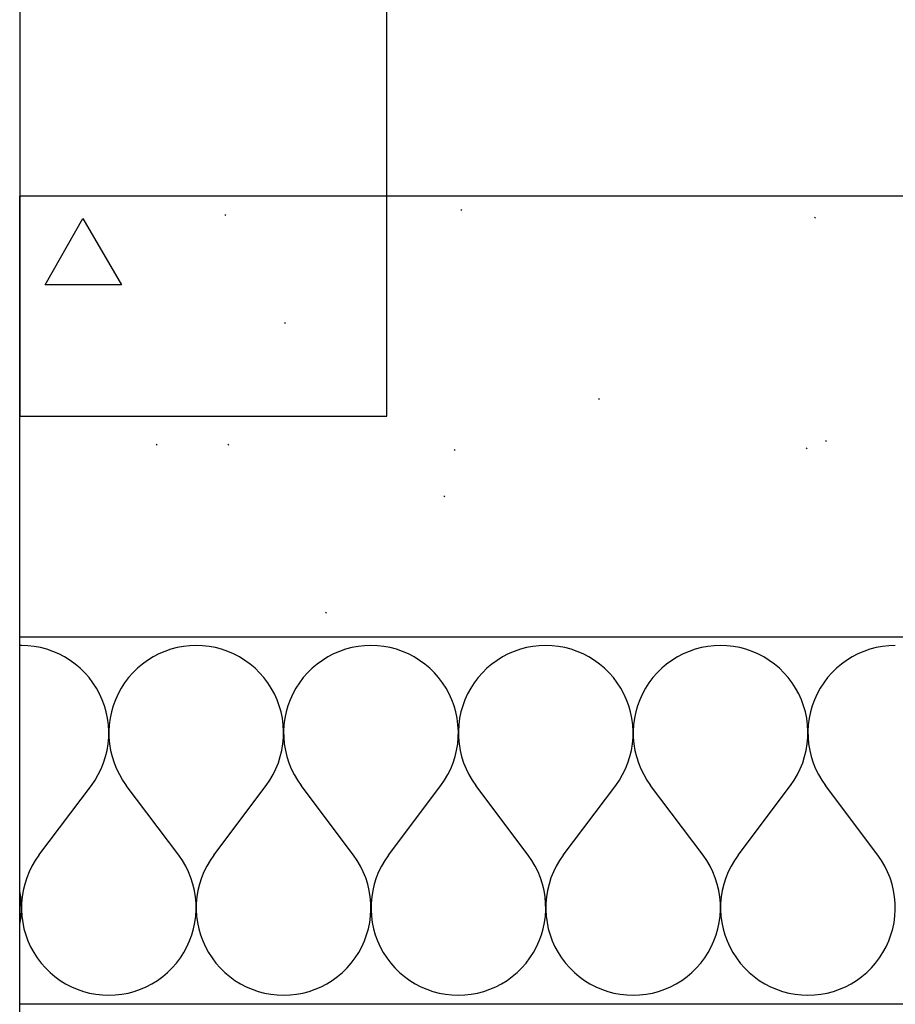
# Model space of a CAD drawing. Extents: x -18402 to 10376, y -5092 to 34139.
# Tile 35 of 78: x 3029 to 3064, y -2938 to -2898. Entities that reach past the tile are written whole.
import ezdxf

# ---------------------------------------------------------------- set-up
doc = ezdxf.new("R2010")
doc.units = 0
for name, color, linetype in [('0_XREF', 251, 'Continuous'), ('rdc_02$0$0._Étage_1_02-04 Mur.Construction', 251, 'Continuous'), ('rdc_02$0$0._Étage_1_A-AREA-____-OTLN.Modèle IFC', 251, 'Continuous'), ('rdc_02$0$0._Étage_1_A-WALL-____-OTLN.Modèle IFC', 251, 'Continuous')]:
    doc.layers.add(name, color=color, linetype=linetype)

# ---------------------------------------------------------------- blocks, each defined once
blk = doc.blocks.new('*X238', base_point=(-8045.97, -58706.23))
at = {"layer": 'rdc_02$0$0._Étage_1_02-04 Mur.Construction', "linetype": 'Continuous', "ltscale": 0.1}
for p, q in [((30285.71, -29233.26), (30285.06, -29233.28)), ((30288.35, -29233.36), (30285.71, -29233.26)), ((30357.14, -29233.26), (30354.51, -29233.36)), ((30359.78, -29233.36), (30357.14, -29233.26)), ((30428.57, -29233.26), (30425.94, -29233.36)), ((30431.21, -29233.36), (30428.57, -29233.26)), ((30500, -29233.26), (30497.37, -29233.36)), ((30502.63, -29233.36), (30500, -29233.26)), ((30571.43, -29233.26), (30568.79, -29233.36)), ((30574.06, -29233.36), (30571.43, -29233.26)), ((30642.86, -29233.26), (30640.22, -29233.36)), ((30290.97, -29233.65), (30288.35, -29233.36)), ((30293.56, -29234.13), (30290.97, -29233.65)), ((30296.11, -29234.8), (30293.56, -29234.13)), ((30298.6, -29235.66), (30296.11, -29234.8)), ((30301.02, -29236.7), (30298.6, -29235.66)), ((30303.36, -29237.92), (30301.02, -29236.7)), ((30341.84, -29236.7), (30339.5, -29237.92)), ((30344.26, -29235.66), (30341.84, -29236.7)), ((30346.75, -29234.8), (30344.26, -29235.66)), ((30349.3, -29234.13), (30346.75, -29234.8)), ((30351.89, -29233.65), (30349.3, -29234.13)), ((30354.51, -29233.36), (30351.89, -29233.65)), ((30362.4, -29233.65), (30359.78, -29233.36)), ((30364.99, -29234.13), (30362.4, -29233.65)), ((30367.53, -29234.8), (30364.99, -29234.13)), ((30370.03, -29235.66), (30367.53, -29234.8)), ((30372.45, -29236.7), (30370.03, -29235.66)), ((30374.79, -29237.92), (30372.45, -29236.7)), ((30413.27, -29236.7), (30410.93, -29237.92)), ((30415.69, -29235.66), (30413.27, -29236.7)), ((30418.18, -29234.8), (30415.69, -29235.66)), ((30420.73, -29234.13), (30418.18, -29234.8)), ((30423.32, -29233.65), (30420.73, -29234.13)), ((30425.94, -29233.36), (30423.32, -29233.65)), ((30433.82, -29233.65), (30431.21, -29233.36)), ((30436.42, -29234.13), (30433.82, -29233.65)), ((30438.96, -29234.8), (30436.42, -29234.13)), ((30441.45, -29235.66), (30438.96, -29234.8)), ((30443.88, -29236.7), (30441.45, -29235.66)), ((30446.21, -29237.92), (30443.88, -29236.7)), ((30484.7, -29236.7), (30482.36, -29237.92)), ((30487.12, -29235.66), (30484.7, -29236.7)), ((30489.61, -29234.8), (30487.12, -29235.66)), ((30492.16, -29234.13), (30489.61, -29234.8)), ((30494.75, -29233.65), (30492.16, -29234.13)), ((30497.37, -29233.36), (30494.75, -29233.65)), ((30505.25, -29233.65), (30502.63, -29233.36)), ((30507.84, -29234.13), (30505.25, -29233.65)), ((30510.39, -29234.8), (30507.84, -29234.13)), ((30512.88, -29235.66), (30510.39, -29234.8)), ((30515.3, -29236.7), (30512.88, -29235.66)), ((30517.64, -29237.92), (30515.3, -29236.7)), ((30556.12, -29236.7), (30553.79, -29237.92)), ((30558.55, -29235.66), (30556.12, -29236.7)), ((30561.04, -29234.8), (30558.55, -29235.66)), ((30563.58, -29234.13), (30561.04, -29234.8)), ((30566.18, -29233.65), (30563.58, -29234.13)), ((30568.79, -29233.36), (30566.18, -29233.65)), ((30576.68, -29233.65), (30574.06, -29233.36)), ((30579.27, -29234.13), (30576.68, -29233.65)), ((30581.82, -29234.8), (30579.27, -29234.13)), ((30584.31, -29235.66), (30581.82, -29234.8)), ((30586.73, -29236.7), (30584.31, -29235.66)), ((30589.07, -29237.92), (30586.73, -29236.7)), ((30627.55, -29236.7), (30625.21, -29237.92)), ((30629.97, -29235.66), (30627.55, -29236.7)), ((30632.47, -29234.8), (30629.97, -29235.66)), ((30635.01, -29234.13), (30632.47, -29234.8)), ((30637.6, -29233.65), (30635.01, -29234.13)), ((30640.22, -29233.36), (30637.6, -29233.65)), ((30305.6, -29239.31), (30303.36, -29237.92)), ((30307.73, -29240.85), (30305.6, -29239.31)), ((30309.75, -29242.55), (30307.73, -29240.85)), ((30335.13, -29240.85), (30333.11, -29242.55)), ((30337.26, -29239.31), (30335.13, -29240.85)), ((30339.5, -29237.92), (30337.26, -29239.31)), ((30377.03, -29239.31), (30374.79, -29237.92)), ((30379.16, -29240.85), (30377.03, -29239.31)), ((30381.17, -29242.55), (30379.16, -29240.85)), ((30406.55, -29240.85), (30404.54, -29242.55)), ((30408.69, -29239.31), (30406.55, -29240.85)), ((30410.93, -29237.92), (30408.69, -29239.31)), ((30448.46, -29239.31), (30446.21, -29237.92)), ((30450.59, -29240.85), (30448.46, -29239.31)), ((30452.6, -29242.55), (30450.59, -29240.85)), ((30477.98, -29240.85), (30475.97, -29242.55)), ((30480.12, -29239.31), (30477.98, -29240.85)), ((30482.36, -29237.92), (30480.12, -29239.31)), ((30519.88, -29239.31), (30517.64, -29237.92)), ((30522.02, -29240.85), (30519.88, -29239.31)), ((30524.03, -29242.55), (30522.02, -29240.85)), ((30549.41, -29240.85), (30547.4, -29242.55)), ((30551.54, -29239.31), (30549.41, -29240.85)), ((30553.79, -29237.92), (30551.54, -29239.31)), ((30591.31, -29239.31), (30589.07, -29237.92)), ((30593.45, -29240.85), (30591.31, -29239.31)), ((30595.46, -29242.55), (30593.45, -29240.85)), ((30620.84, -29240.85), (30618.83, -29242.55)), ((30622.97, -29239.31), (30620.84, -29240.85)), ((30625.21, -29237.92), (30622.97, -29239.31)), ((30311.63, -29244.4), (30309.75, -29242.55)), ((30313.37, -29246.38), (30311.63, -29244.4)), ((30331.23, -29244.4), (30329.49, -29246.38)), ((30333.11, -29242.55), (30331.23, -29244.4)), ((30383.06, -29244.4), (30381.17, -29242.55)), ((30384.8, -29246.38), (30383.06, -29244.4)), ((30402.66, -29244.4), (30400.92, -29246.38)), ((30404.54, -29242.55), (30402.66, -29244.4)), ((30454.49, -29244.4), (30452.6, -29242.55)), ((30456.23, -29246.38), (30454.49, -29244.4)), ((30474.09, -29244.4), (30472.34, -29246.38)), ((30475.97, -29242.55), (30474.09, -29244.4)), ((30525.91, -29244.4), (30524.03, -29242.55)), ((30527.66, -29246.38), (30525.91, -29244.4)), ((30545.51, -29244.4), (30543.77, -29246.38)), ((30547.4, -29242.55), (30545.51, -29244.4)), ((30597.34, -29244.4), (30595.46, -29242.55)), ((30599.08, -29246.38), (30597.34, -29244.4)), ((30616.94, -29244.4), (30615.2, -29246.38)), ((30618.83, -29242.55), (30616.94, -29244.4)), ((30314.96, -29248.48), (30313.37, -29246.38)), ((30316.39, -29250.69), (30314.96, -29248.48)), ((30327.9, -29248.48), (30326.46, -29250.69)), ((30329.49, -29246.38), (30327.9, -29248.48)), ((30386.39, -29248.48), (30384.8, -29246.38)), ((30387.82, -29250.69), (30386.39, -29248.48)), ((30399.32, -29248.48), (30397.89, -29250.69)), ((30400.92, -29246.38), (30399.32, -29248.48)), ((30457.82, -29248.48), (30456.23, -29246.38)), ((30459.25, -29250.69), (30457.82, -29248.48)), ((30470.75, -29248.48), (30469.32, -29250.69)), ((30472.34, -29246.38), (30470.75, -29248.48)), ((30529.25, -29248.48), (30527.66, -29246.38)), ((30530.68, -29250.69), (30529.25, -29248.48)), ((30542.18, -29248.48), (30540.75, -29250.69)), ((30543.77, -29246.38), (30542.18, -29248.48)), ((30600.68, -29248.48), (30599.08, -29246.38)), ((30602.11, -29250.69), (30600.68, -29248.48)), ((30613.61, -29248.48), (30612.18, -29250.69)), ((30615.2, -29246.38), (30613.61, -29248.48)), ((30317.66, -29253), (30316.39, -29250.69)), ((30318.75, -29255.4), (30317.66, -29253)), ((30325.2, -29253), (30324.11, -29255.4)), ((30326.46, -29250.69), (30325.2, -29253)), ((30389.09, -29253), (30387.82, -29250.69)), ((30390.18, -29255.4), (30389.09, -29253)), ((30396.63, -29253), (30395.54, -29255.4)), ((30397.89, -29250.69), (30396.63, -29253)), ((30460.52, -29253), (30459.25, -29250.69)), ((30461.61, -29255.4), (30460.52, -29253)), ((30468.06, -29253), (30466.97, -29255.4)), ((30469.32, -29250.69), (30468.06, -29253)), ((30531.94, -29253), (30530.68, -29250.69)), ((30533.03, -29255.4), (30531.94, -29253)), ((30539.48, -29253), (30538.39, -29255.4)), ((30540.75, -29250.69), (30539.48, -29253)), ((30603.37, -29253), (30602.11, -29250.69)), ((30604.46, -29255.4), (30603.37, -29253)), ((30610.91, -29253), (30609.82, -29255.4)), ((30612.18, -29250.69), (30610.91, -29253)), ((30319.66, -29257.87), (30318.75, -29255.4)), ((30324.11, -29255.4), (30323.2, -29257.87)), ((30391.09, -29257.87), (30390.18, -29255.4)), ((30395.54, -29255.4), (30394.63, -29257.87)), ((30462.52, -29257.87), (30461.61, -29255.4)), ((30466.97, -29255.4), (30466.05, -29257.87)), ((30533.95, -29257.87), (30533.03, -29255.4)), ((30538.39, -29255.4), (30537.48, -29257.87)), ((30605.37, -29257.87), (30604.46, -29255.4)), ((30609.82, -29255.4), (30608.91, -29257.87)), ((30320.39, -29260.41), (30319.66, -29257.87)), ((30320.92, -29262.99), (30320.39, -29260.41)), ((30322.47, -29260.41), (30321.93, -29262.99)), ((30323.2, -29257.87), (30322.47, -29260.41)), ((30391.81, -29260.41), (30391.09, -29257.87)), ((30392.35, -29262.99), (30391.81, -29260.41)), ((30393.9, -29260.41), (30393.36, -29262.99)), ((30394.63, -29257.87), (30393.9, -29260.41)), ((30463.24, -29260.41), (30462.52, -29257.87)), ((30463.78, -29262.99), (30463.24, -29260.41)), ((30465.33, -29260.41), (30464.79, -29262.99)), ((30466.05, -29257.87), (30465.33, -29260.41)), ((30534.67, -29260.41), (30533.95, -29257.87)), ((30535.21, -29262.99), (30534.67, -29260.41)), ((30536.76, -29260.41), (30536.22, -29262.99)), ((30537.48, -29257.87), (30536.76, -29260.41)), ((30606.1, -29260.41), (30605.37, -29257.87)), ((30606.64, -29262.99), (30606.1, -29260.41)), ((30608.19, -29260.41), (30607.65, -29262.99)), ((30608.91, -29257.87), (30608.19, -29260.41)), ((30321.27, -29265.6), (30320.92, -29262.99)), ((30321.93, -29262.99), (30321.59, -29265.6)), ((30392.7, -29265.6), (30392.35, -29262.99)), ((30393.36, -29262.99), (30393.02, -29265.6)), ((30464.13, -29265.6), (30463.78, -29262.99)), ((30464.79, -29262.99), (30464.45, -29265.6)), ((30535.55, -29265.6), (30535.21, -29262.99)), ((30536.22, -29262.99), (30535.87, -29265.6)), ((30606.98, -29265.6), (30606.64, -29262.99)), ((30607.65, -29262.99), (30607.3, -29265.6)), ((30321.42, -29268.23), (30321.27, -29265.6)), ((30321.38, -29270.87), (30321.42, -29268.23)), ((30321.59, -29265.6), (30321.44, -29268.23)), ((30321.44, -29268.23), (30321.48, -29270.87)), ((30392.85, -29268.23), (30392.7, -29265.6)), ((30392.81, -29270.87), (30392.85, -29268.23)), ((30393.02, -29265.6), (30392.86, -29268.23)), ((30392.86, -29268.23), (30392.91, -29270.87)), ((30464.28, -29268.23), (30464.13, -29265.6)), ((30464.24, -29270.87), (30464.28, -29268.23)), ((30464.45, -29265.6), (30464.29, -29268.23)), ((30464.29, -29268.23), (30464.34, -29270.87)), ((30535.71, -29268.23), (30535.55, -29265.6)), ((30535.66, -29270.87), (30535.71, -29268.23)), ((30535.87, -29265.6), (30535.72, -29268.23)), ((30535.72, -29268.23), (30535.76, -29270.87)), ((30607.14, -29268.23), (30606.98, -29265.6)), ((30607.09, -29270.87), (30607.14, -29268.23)), ((30607.3, -29265.6), (30607.15, -29268.23)), ((30607.15, -29268.23), (30607.19, -29270.87)), ((30320.71, -29276.09), (30321.14, -29273.49)), ((30321.14, -29273.49), (30321.38, -29270.87)), ((30321.48, -29270.87), (30321.72, -29273.49)), ((30321.72, -29273.49), (30322.15, -29276.09)), ((30392.14, -29276.09), (30392.57, -29273.49)), ((30392.57, -29273.49), (30392.81, -29270.87)), ((30392.91, -29270.87), (30393.14, -29273.49)), ((30393.14, -29273.49), (30393.57, -29276.09)), ((30463.57, -29276.09), (30464, -29273.49)), ((30464, -29273.49), (30464.24, -29270.87)), ((30464.34, -29270.87), (30464.57, -29273.49)), ((30464.57, -29273.49), (30465, -29276.09)), ((30535, -29276.09), (30535.43, -29273.49)), ((30535.43, -29273.49), (30535.66, -29270.87)), ((30535.76, -29270.87), (30536, -29273.49)), ((30536, -29273.49), (30536.43, -29276.09)), ((30606.43, -29276.09), (30606.86, -29273.49)), ((30606.86, -29273.49), (30607.09, -29270.87)), ((30607.19, -29270.87), (30607.43, -29273.49)), ((30607.43, -29273.49), (30607.86, -29276.09)), ((30320.09, -29278.65), (30320.71, -29276.09)), ((30322.15, -29276.09), (30322.77, -29278.65)), ((30391.52, -29278.65), (30392.14, -29276.09)), ((30393.57, -29276.09), (30394.19, -29278.65)), ((30462.95, -29278.65), (30463.57, -29276.09)), ((30465, -29276.09), (30465.62, -29278.65)), ((30534.38, -29278.65), (30535, -29276.09)), ((30536.43, -29276.09), (30537.05, -29278.65)), ((30605.81, -29278.65), (30606.43, -29276.09)), ((30607.86, -29276.09), (30608.48, -29278.65)), ((30318.29, -29283.6), (30319.28, -29281.16)), ((30319.28, -29281.16), (30320.09, -29278.65)), ((30322.77, -29278.65), (30323.57, -29281.16)), ((30323.57, -29281.16), (30324.56, -29283.6)), ((30389.72, -29283.6), (30390.71, -29281.16)), ((30390.71, -29281.16), (30391.52, -29278.65)), ((30394.19, -29278.65), (30395, -29281.16)), ((30395, -29281.16), (30395.99, -29283.6)), ((30461.15, -29283.6), (30462.14, -29281.16)), ((30462.14, -29281.16), (30462.95, -29278.65)), ((30465.62, -29278.65), (30466.43, -29281.16)), ((30466.43, -29281.16), (30467.42, -29283.6)), ((30532.58, -29283.6), (30533.57, -29281.16)), ((30533.57, -29281.16), (30534.38, -29278.65)), ((30537.05, -29278.65), (30537.86, -29281.16)), ((30537.86, -29281.16), (30538.85, -29283.6)), ((30604.01, -29283.6), (30605, -29281.16)), ((30605, -29281.16), (30605.81, -29278.65)), ((30608.48, -29278.65), (30609.29, -29281.16)), ((30609.29, -29281.16), (30610.28, -29283.6)), ((30317.13, -29285.97), (30318.29, -29283.6)), ((30324.56, -29283.6), (30325.73, -29285.97)), ((30388.56, -29285.97), (30389.72, -29283.6)), ((30395.99, -29283.6), (30397.16, -29285.97)), ((30459.98, -29285.97), (30461.15, -29283.6)), ((30467.42, -29283.6), (30468.59, -29285.97)), ((30531.41, -29285.97), (30532.58, -29283.6)), ((30538.85, -29283.6), (30540.02, -29285.97)), ((30602.84, -29285.97), (30604.01, -29283.6)), ((30610.28, -29283.6), (30611.44, -29285.97)), ((30314.29, -29290.4), (30315.79, -29288.24)), ((30315.79, -29288.24), (30317.13, -29285.97)), ((30325.73, -29285.97), (30327.07, -29288.24)), ((30327.07, -29288.24), (30328.57, -29290.4)), ((30385.71, -29290.4), (30387.22, -29288.24)), ((30387.22, -29288.24), (30388.56, -29285.97)), ((30397.16, -29285.97), (30398.5, -29288.24)), ((30398.5, -29288.24), (30400, -29290.4)), ((30457.14, -29290.4), (30458.65, -29288.24)), ((30458.65, -29288.24), (30459.98, -29285.97)), ((30468.59, -29285.97), (30469.93, -29288.24)), ((30469.93, -29288.24), (30471.43, -29290.4)), ((30528.57, -29290.4), (30530.07, -29288.24)), ((30530.07, -29288.24), (30531.41, -29285.97)), ((30540.02, -29285.97), (30541.35, -29288.24)), ((30541.35, -29288.24), (30542.86, -29290.4)), ((30600, -29290.4), (30601.5, -29288.24)), ((30601.5, -29288.24), (30602.84, -29285.97)), ((30611.44, -29285.97), (30612.78, -29288.24)), ((30612.78, -29288.24), (30614.29, -29290.4)), ((30292.86, -29318.97), (30314.29, -29290.4)), ((30350, -29318.97), (30328.57, -29290.4)), ((30364.29, -29318.97), (30385.71, -29290.4)), ((30421.43, -29318.97), (30400, -29290.4)), ((30435.71, -29318.97), (30457.14, -29290.4)), ((30492.86, -29318.97), (30471.43, -29290.4)), ((30507.14, -29318.97), (30528.57, -29290.4)), ((30564.29, -29318.97), (30542.86, -29290.4)), ((30578.57, -29318.97), (30600, -29290.4)), ((30635.71, -29318.97), (30614.29, -29290.4)), ((30291.35, -29321.14), (30290.02, -29323.41)), ((30292.86, -29318.97), (30291.35, -29321.14)), ((30351.5, -29321.14), (30350, -29318.97)), ((30352.84, -29323.41), (30351.5, -29321.14)), ((30362.78, -29321.14), (30361.44, -29323.41)), ((30364.29, -29318.97), (30362.78, -29321.14)), ((30422.93, -29321.14), (30421.43, -29318.97)), ((30424.27, -29323.41), (30422.93, -29321.14)), ((30434.21, -29321.14), (30432.87, -29323.41)), ((30435.71, -29318.97), (30434.21, -29321.14)), ((30494.36, -29321.14), (30492.86, -29318.97)), ((30495.7, -29323.41), (30494.36, -29321.14)), ((30505.64, -29321.14), (30504.3, -29323.41)), ((30507.14, -29318.97), (30505.64, -29321.14)), ((30565.79, -29321.14), (30564.29, -29318.97)), ((30567.13, -29323.41), (30565.79, -29321.14)), ((30577.07, -29321.14), (30575.73, -29323.41)), ((30578.57, -29318.97), (30577.07, -29321.14)), ((30637.22, -29321.14), (30635.71, -29318.97)), ((30638.56, -29323.41), (30637.22, -29321.14)), ((30288.85, -29325.77), (30287.86, -29328.21)), ((30290.02, -29323.41), (30288.85, -29325.77)), ((30354.01, -29325.77), (30352.84, -29323.41)), ((30355, -29328.21), (30354.01, -29325.77)), ((30360.28, -29325.77), (30359.29, -29328.21)), ((30361.44, -29323.41), (30360.28, -29325.77)), ((30425.44, -29325.77), (30424.27, -29323.41)), ((30426.43, -29328.21), (30425.44, -29325.77)), ((30431.71, -29325.77), (30430.72, -29328.21)), ((30432.87, -29323.41), (30431.71, -29325.77)), ((30496.87, -29325.77), (30495.7, -29323.41)), ((30497.86, -29328.21), (30496.87, -29325.77)), ((30503.13, -29325.77), (30502.14, -29328.21)), ((30504.3, -29323.41), (30503.13, -29325.77)), ((30568.29, -29325.77), (30567.13, -29323.41)), ((30569.28, -29328.21), (30568.29, -29325.77)), ((30574.56, -29325.77), (30573.57, -29328.21)), ((30575.73, -29323.41), (30574.56, -29325.77)), ((30639.72, -29325.77), (30638.56, -29323.41)), ((30640.71, -29328.21), (30639.72, -29325.77)), ((30287.86, -29328.21), (30287.05, -29330.72)), ((30355.81, -29330.72), (30355, -29328.21)), ((30359.29, -29328.21), (30358.48, -29330.72)), ((30427.23, -29330.72), (30426.43, -29328.21)), ((30430.72, -29328.21), (30429.91, -29330.72)), ((30498.66, -29330.72), (30497.86, -29328.21)), ((30502.14, -29328.21), (30501.34, -29330.72)), ((30570.09, -29330.72), (30569.28, -29328.21)), ((30573.57, -29328.21), (30572.77, -29330.72)), ((30641.52, -29330.72), (30640.71, -29328.21)), ((30285.43, -29335.88), (30285.06, -29333.66)), ((30286.43, -29333.28), (30286, -29335.88)), ((30287.05, -29330.72), (30286.43, -29333.28)), ((30356.43, -29333.28), (30355.81, -29330.72)), ((30356.86, -29335.88), (30356.43, -29333.28)), ((30357.86, -29333.28), (30357.43, -29335.88)), ((30358.48, -29330.72), (30357.86, -29333.28)), ((30427.85, -29333.28), (30427.23, -29330.72)), ((30428.28, -29335.88), (30427.85, -29333.28)), ((30429.29, -29333.28), (30428.86, -29335.88)), ((30429.91, -29330.72), (30429.29, -29333.28)), ((30499.28, -29333.28), (30498.66, -29330.72)), ((30499.71, -29335.88), (30499.28, -29333.28)), ((30500.72, -29333.28), (30500.29, -29335.88)), ((30501.34, -29330.72), (30500.72, -29333.28)), ((30570.71, -29333.28), (30570.09, -29330.72)), ((30571.14, -29335.88), (30570.71, -29333.28)), ((30572.15, -29333.28), (30571.72, -29335.88)), ((30572.77, -29330.72), (30572.15, -29333.28)), ((30642.14, -29333.28), (30641.52, -29330.72)), ((30642.57, -29335.88), (30642.14, -29333.28)), ((30285.66, -29338.51), (30285.43, -29335.88)), ((30286, -29335.88), (30285.76, -29338.51)), ((30357.09, -29338.51), (30356.86, -29335.88)), ((30357.43, -29335.88), (30357.19, -29338.51)), ((30428.52, -29338.51), (30428.28, -29335.88)), ((30428.86, -29335.88), (30428.62, -29338.51)), ((30499.95, -29338.51), (30499.71, -29335.88)), ((30500.29, -29335.88), (30500.05, -29338.51)), ((30571.38, -29338.51), (30571.14, -29335.88)), ((30571.72, -29335.88), (30571.48, -29338.51)), ((30642.81, -29338.51), (30642.57, -29335.88)), ((30285.55, -29343.77), (30285.71, -29341.14)), ((30285.71, -29341.14), (30285.66, -29338.51)), ((30285.76, -29338.51), (30285.72, -29341.14)), ((30285.72, -29341.14), (30285.87, -29343.77)), ((30356.98, -29343.77), (30357.14, -29341.14)), ((30357.14, -29341.14), (30357.09, -29338.51)), ((30357.19, -29338.51), (30357.15, -29341.14)), ((30357.15, -29341.14), (30357.3, -29343.77)), ((30428.41, -29343.77), (30428.56, -29341.14)), ((30428.56, -29341.14), (30428.52, -29338.51)), ((30428.62, -29338.51), (30428.58, -29341.14)), ((30428.58, -29341.14), (30428.73, -29343.77)), ((30499.84, -29343.77), (30499.99, -29341.14)), ((30499.99, -29341.14), (30499.95, -29338.51)), ((30500.05, -29338.51), (30500.01, -29341.14)), ((30500.01, -29341.14), (30500.16, -29343.77)), ((30571.27, -29343.77), (30571.42, -29341.14)), ((30571.42, -29341.14), (30571.38, -29338.51)), ((30571.48, -29338.51), (30571.44, -29341.14)), ((30571.44, -29341.14), (30571.59, -29343.77)), ((30642.7, -29343.77), (30642.85, -29341.14)), ((30642.85, -29341.14), (30642.81, -29338.51)), ((30285.21, -29346.39), (30285.55, -29343.77)), ((30285.87, -29343.77), (30286.22, -29346.39)), ((30356.64, -29346.39), (30356.98, -29343.77)), ((30357.3, -29343.77), (30357.65, -29346.39)), ((30428.07, -29346.39), (30428.41, -29343.77)), ((30428.73, -29343.77), (30429.08, -29346.39)), ((30499.49, -29346.39), (30499.84, -29343.77)), ((30500.16, -29343.77), (30500.51, -29346.39)), ((30570.92, -29346.39), (30571.27, -29343.77)), ((30571.59, -29343.77), (30571.93, -29346.39)), ((30642.35, -29346.39), (30642.7, -29343.77)), ((30285.06, -29347.1), (30285.21, -29346.39)), ((30286.22, -29346.39), (30286.76, -29348.97)), ((30286.76, -29348.97), (30287.48, -29351.5)), ((30355.37, -29351.5), (30356.1, -29348.97)), ((30356.1, -29348.97), (30356.64, -29346.39)), ((30357.65, -29346.39), (30358.19, -29348.97)), ((30358.19, -29348.97), (30358.91, -29351.5)), ((30426.8, -29351.5), (30427.53, -29348.97)), ((30427.53, -29348.97), (30428.07, -29346.39)), ((30429.08, -29346.39), (30429.61, -29348.97)), ((30429.61, -29348.97), (30430.34, -29351.5)), ((30498.23, -29351.5), (30498.96, -29348.97)), ((30498.96, -29348.97), (30499.49, -29346.39)), ((30500.51, -29346.39), (30501.04, -29348.97)), ((30501.04, -29348.97), (30501.77, -29351.5)), ((30569.66, -29351.5), (30570.39, -29348.97)), ((30570.39, -29348.97), (30570.92, -29346.39)), ((30571.93, -29346.39), (30572.47, -29348.97)), ((30572.47, -29348.97), (30573.2, -29351.5)), ((30641.09, -29351.5), (30641.81, -29348.97)), ((30641.81, -29348.97), (30642.35, -29346.39)), ((30287.48, -29351.5), (30288.39, -29353.97)), ((30288.39, -29353.97), (30289.48, -29356.37)), ((30353.37, -29356.37), (30354.46, -29353.97)), ((30354.46, -29353.97), (30355.37, -29351.5)), ((30358.91, -29351.5), (30359.82, -29353.97)), ((30359.82, -29353.97), (30360.91, -29356.37)), ((30424.8, -29356.37), (30425.89, -29353.97)), ((30425.89, -29353.97), (30426.8, -29351.5)), ((30430.34, -29351.5), (30431.25, -29353.97)), ((30431.25, -29353.97), (30432.34, -29356.37)), ((30496.23, -29356.37), (30497.32, -29353.97)), ((30497.32, -29353.97), (30498.23, -29351.5)), ((30501.77, -29351.5), (30502.68, -29353.97)), ((30502.68, -29353.97), (30503.77, -29356.37)), ((30567.66, -29356.37), (30568.75, -29353.97)), ((30568.75, -29353.97), (30569.66, -29351.5)), ((30573.2, -29351.5), (30574.11, -29353.97)), ((30574.11, -29353.97), (30575.2, -29356.37)), ((30639.09, -29356.37), (30640.18, -29353.97)), ((30640.18, -29353.97), (30641.09, -29351.5)), ((30289.48, -29356.37), (30290.75, -29358.69)), ((30352.11, -29358.69), (30353.37, -29356.37)), ((30360.91, -29356.37), (30362.18, -29358.69)), ((30423.54, -29358.69), (30424.8, -29356.37)), ((30432.34, -29356.37), (30433.61, -29358.69)), ((30494.96, -29358.69), (30496.23, -29356.37)), ((30503.77, -29356.37), (30505.04, -29358.69)), ((30566.39, -29358.69), (30567.66, -29356.37)), ((30575.2, -29356.37), (30576.46, -29358.69)), ((30637.82, -29358.69), (30639.09, -29356.37)), ((30290.75, -29358.69), (30292.18, -29360.9)), ((30292.18, -29360.9), (30293.77, -29363)), ((30349.08, -29363), (30350.68, -29360.9)), ((30350.68, -29360.9), (30352.11, -29358.69)), ((30362.18, -29358.69), (30363.61, -29360.9)), ((30363.61, -29360.9), (30365.2, -29363)), ((30420.51, -29363), (30422.1, -29360.9)), ((30422.1, -29360.9), (30423.54, -29358.69)), ((30433.61, -29358.69), (30435.04, -29360.9)), ((30435.04, -29360.9), (30436.63, -29363)), ((30491.94, -29363), (30493.53, -29360.9)), ((30493.53, -29360.9), (30494.96, -29358.69)), ((30505.04, -29358.69), (30506.47, -29360.9)), ((30506.47, -29360.9), (30508.06, -29363)), ((30563.37, -29363), (30564.96, -29360.9)), ((30564.96, -29360.9), (30566.39, -29358.69)), ((30576.46, -29358.69), (30577.9, -29360.9)), ((30577.9, -29360.9), (30579.49, -29363)), ((30634.8, -29363), (30636.39, -29360.9)), ((30636.39, -29360.9), (30637.82, -29358.69)), ((30293.77, -29363), (30295.51, -29364.98)), ((30295.51, -29364.98), (30297.4, -29366.82)), ((30345.46, -29366.82), (30347.34, -29364.98)), ((30347.34, -29364.98), (30349.08, -29363)), ((30365.2, -29363), (30366.94, -29364.98)), ((30366.94, -29364.98), (30368.83, -29366.82)), ((30416.89, -29366.82), (30418.77, -29364.98)), ((30418.77, -29364.98), (30420.51, -29363)), ((30436.63, -29363), (30438.37, -29364.98)), ((30438.37, -29364.98), (30440.25, -29366.82)), ((30488.32, -29366.82), (30490.2, -29364.98)), ((30490.2, -29364.98), (30491.94, -29363)), ((30508.06, -29363), (30509.8, -29364.98)), ((30509.8, -29364.98), (30511.68, -29366.82)), ((30559.75, -29366.82), (30561.63, -29364.98)), ((30561.63, -29364.98), (30563.37, -29363)), ((30579.49, -29363), (30581.23, -29364.98)), ((30581.23, -29364.98), (30583.11, -29366.82)), ((30631.17, -29366.82), (30633.06, -29364.98)), ((30633.06, -29364.98), (30634.8, -29363)), ((30297.4, -29366.82), (30299.41, -29368.52)), ((30299.41, -29368.52), (30301.54, -29370.07)), ((30301.54, -29370.07), (30303.79, -29371.45)), ((30339.07, -29371.45), (30341.31, -29370.07)), ((30341.31, -29370.07), (30343.45, -29368.52)), ((30343.45, -29368.52), (30345.46, -29366.82)), ((30368.83, -29366.82), (30370.84, -29368.52)), ((30370.84, -29368.52), (30372.97, -29370.07)), ((30372.97, -29370.07), (30375.21, -29371.45)), ((30410.5, -29371.45), (30412.74, -29370.07)), ((30412.74, -29370.07), (30414.87, -29368.52)), ((30414.87, -29368.52), (30416.89, -29366.82)), ((30440.25, -29366.82), (30442.27, -29368.52)), ((30442.27, -29368.52), (30444.4, -29370.07)), ((30444.4, -29370.07), (30446.64, -29371.45)), ((30481.93, -29371.45), (30484.17, -29370.07)), ((30484.17, -29370.07), (30486.3, -29368.52)), ((30486.3, -29368.52), (30488.32, -29366.82)), ((30511.68, -29366.82), (30513.7, -29368.52)), ((30513.7, -29368.52), (30515.83, -29370.07)), ((30515.83, -29370.07), (30518.07, -29371.45)), ((30553.36, -29371.45), (30555.6, -29370.07)), ((30555.6, -29370.07), (30557.73, -29368.52)), ((30557.73, -29368.52), (30559.75, -29366.82)), ((30583.11, -29366.82), (30585.13, -29368.52)), ((30585.13, -29368.52), (30587.26, -29370.07)), ((30587.26, -29370.07), (30589.5, -29371.45)), ((30624.79, -29371.45), (30627.03, -29370.07)), ((30627.03, -29370.07), (30629.16, -29368.52)), ((30629.16, -29368.52), (30631.17, -29366.82)), ((30303.79, -29371.45), (30306.12, -29372.67)), ((30306.12, -29372.67), (30308.55, -29373.71)), ((30308.55, -29373.71), (30311.04, -29374.57)), ((30331.82, -29374.57), (30334.31, -29373.71)), ((30334.31, -29373.71), (30336.73, -29372.67)), ((30336.73, -29372.67), (30339.07, -29371.45)), ((30375.21, -29371.45), (30377.55, -29372.67)), ((30377.55, -29372.67), (30379.97, -29373.71)), ((30379.97, -29373.71), (30382.47, -29374.57)), ((30403.25, -29374.57), (30405.74, -29373.71)), ((30405.74, -29373.71), (30408.16, -29372.67)), ((30408.16, -29372.67), (30410.5, -29371.45)), ((30446.64, -29371.45), (30448.98, -29372.67)), ((30448.98, -29372.67), (30451.4, -29373.71)), ((30451.4, -29373.71), (30453.89, -29374.57)), ((30474.68, -29374.57), (30477.17, -29373.71)), ((30477.17, -29373.71), (30479.59, -29372.67)), ((30479.59, -29372.67), (30481.93, -29371.45)), ((30518.07, -29371.45), (30520.41, -29372.67)), ((30520.41, -29372.67), (30522.83, -29373.71)), ((30522.83, -29373.71), (30525.32, -29374.57)), ((30546.11, -29374.57), (30548.6, -29373.71)), ((30548.6, -29373.71), (30551.02, -29372.67)), ((30551.02, -29372.67), (30553.36, -29371.45)), ((30589.5, -29371.45), (30591.84, -29372.67)), ((30591.84, -29372.67), (30594.26, -29373.71)), ((30594.26, -29373.71), (30596.75, -29374.57)), ((30617.53, -29374.57), (30620.03, -29373.71)), ((30620.03, -29373.71), (30622.45, -29372.67)), ((30622.45, -29372.67), (30624.79, -29371.45)), ((30311.04, -29374.57), (30313.58, -29375.24)), ((30313.58, -29375.24), (30316.18, -29375.73)), ((30316.18, -29375.73), (30318.79, -29376.02)), ((30318.79, -29376.02), (30321.43, -29376.12)), ((30321.43, -29376.12), (30324.06, -29376.02)), ((30324.06, -29376.02), (30326.68, -29375.73)), ((30326.68, -29375.73), (30329.27, -29375.24)), ((30329.27, -29375.24), (30331.82, -29374.57)), ((30382.47, -29374.57), (30385.01, -29375.24)), ((30385.01, -29375.24), (30387.6, -29375.73)), ((30387.6, -29375.73), (30390.22, -29376.02)), ((30390.22, -29376.02), (30392.86, -29376.12)), ((30392.86, -29376.12), (30395.49, -29376.02)), ((30395.49, -29376.02), (30398.11, -29375.73)), ((30398.11, -29375.73), (30400.7, -29375.24)), ((30400.7, -29375.24), (30403.25, -29374.57)), ((30453.89, -29374.57), (30456.44, -29375.24)), ((30456.44, -29375.24), (30459.03, -29375.73)), ((30459.03, -29375.73), (30461.65, -29376.02)), ((30461.65, -29376.02), (30464.29, -29376.12)), ((30464.29, -29376.12), (30466.92, -29376.02)), ((30466.92, -29376.02), (30469.54, -29375.73)), ((30469.54, -29375.73), (30472.13, -29375.24)), ((30472.13, -29375.24), (30474.68, -29374.57)), ((30525.32, -29374.57), (30527.87, -29375.24)), ((30527.87, -29375.24), (30530.46, -29375.73)), ((30530.46, -29375.73), (30533.08, -29376.02)), ((30533.08, -29376.02), (30535.71, -29376.12)), ((30535.71, -29376.12), (30538.35, -29376.02)), ((30538.35, -29376.02), (30540.97, -29375.73)), ((30540.97, -29375.73), (30543.56, -29375.24)), ((30543.56, -29375.24), (30546.11, -29374.57)), ((30596.75, -29374.57), (30599.3, -29375.24)), ((30599.3, -29375.24), (30601.89, -29375.73)), ((30601.89, -29375.73), (30604.51, -29376.02)), ((30604.51, -29376.02), (30607.14, -29376.12)), ((30607.14, -29376.12), (30609.78, -29376.02)), ((30609.78, -29376.02), (30612.4, -29375.73)), ((30612.4, -29375.73), (30614.99, -29375.24)), ((30614.99, -29375.24), (30617.53, -29374.57))]:
    blk.add_line(p, q, dxfattribs=at)
blk = doc.blocks.new('*X240', base_point=(-8045.97, -58706.23))
at = {"layer": 'rdc_02$0$0._Étage_1_02-04 Mur.Construction', "linetype": 'Continuous', "ltscale": 0.1}
for p, q in [((30465.47, -29055.54), (30465.75, -29055.15)), ((30295.38, -29085.86), (30310.86, -29058.83)), ((30310.86, -29058.83), (30326.57, -29085.86)), ((30368.95, -29057.5), (30369.23, -29057.11)), ((30609.9, -29058.69), (30610.18, -29058.3)), ((30326.57, -29085.86), (30295.38, -29085.86)), ((30393.36, -29101.75), (30393.64, -29101.35)), ((30521.7, -29132.7), (30521.98, -29132.31)), ((30340.85, -29151.45), (30341.13, -29151.06)), ((30370.26, -29151.45), (30370.54, -29151.06)), ((30606.52, -29152.94), (30606.8, -29152.55)), ((30614.4, -29149.85), (30614.68, -29149.46)), ((30462.67, -29153.55), (30462.95, -29153.16)), ((30458.47, -29172.46), (30458.75, -29172.07)), ((30410.16, -29220.06), (30410.44, -29219.67))]:
    blk.add_line(p, q, dxfattribs=at)
blk = doc.blocks.new('rdc_02')
at = {"layer": 'rdc_02$0$0._Étage_1_02-04 Mur.Construction', "linetype": 'Continuous', "ltscale": 0.1}
for p, q in [((3028.506, -2922.969), (3443.5, -2922.969)), ((3028.506, -2937.969), (3461.5, -2937.969))]:
    blk.add_line(p, q, dxfattribs=at)
at = {"layer": 'rdc_02$0$0._Étage_1_02-04 Mur.Construction', "linetype": 'Continuous', "ltscale": 0.1, "flags": 128}
for points in [[(3443.5, -2904.969), (3028.506, -2904.969)], [(3028.506, -2922.969), (3028.506, -2904.969)], [(3028.506, -2937.969), (3028.506, -2922.969)], [(3028.506, -2941.969), (3028.506, -2937.969)]]:
    blk.add_lwpolyline(points, dxfattribs=at)
at = {"layer": 'rdc_02$0$0._Étage_1_A-WALL-____-OTLN.Modèle IFC', "linetype": 'Continuous', "ltscale": 0.1, "flags": 128}
for points in [[(3028.5, -2138), (3028.5, -2913.959)], [(3043.5, -2913.959), (3043.5, -2539)], [(3028.5, -2913.959), (3043.5, -2913.959)]]:
    blk.add_lwpolyline(points, dxfattribs=at)
at = {"layer": 'rdc_02$0$0._Étage_1_A-AREA-____-OTLN.Modèle IFC', "linetype": 'Continuous', "ltscale": 0.1, "xscale": 0.1, "yscale": 0.1, "zscale": 0.1}
for name in ['*X240', '*X238']:
    blk.add_blockref(name, (-804.597, -5870.623), dxfattribs=at)

msp = doc.modelspace()

# ---------------------------------------------------------------- block references
at = {"layer": '0_XREF'}
msp.add_blockref('rdc_02', (0, 0), dxfattribs=at)

doc.saveas('drawing.dxf')
